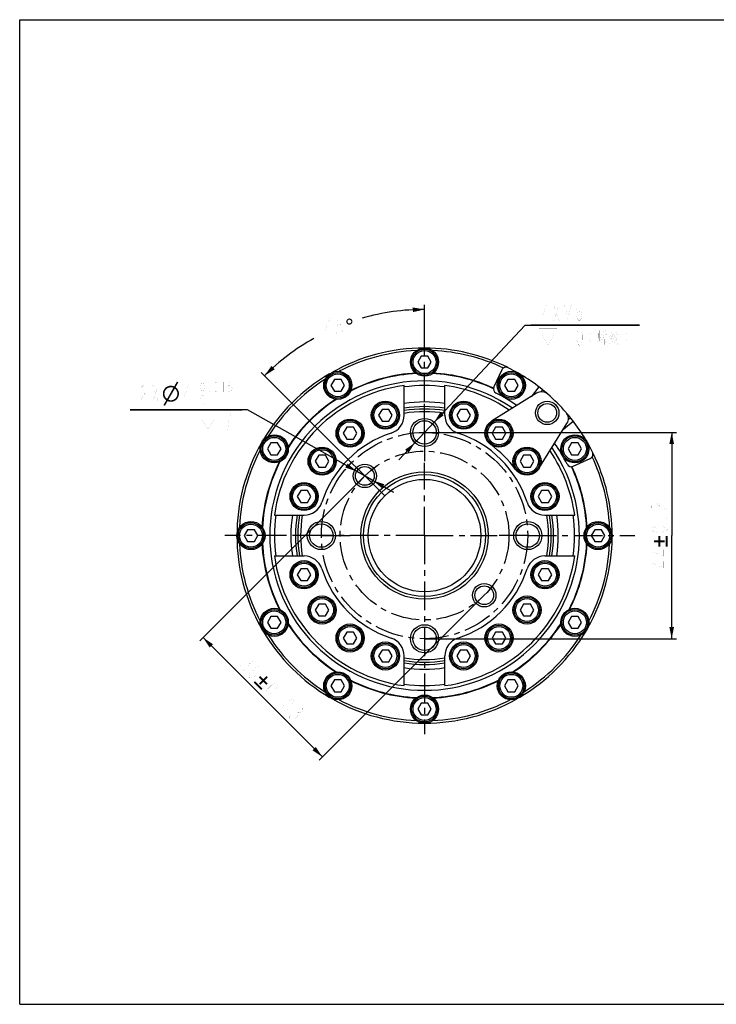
# Model space of a CAD drawing. Header units: millimetres. Extents: x 0 to 8480361154, y -14382841229 to 497.
# Tile 2 of 24: x 0 to 148, y 0 to 210. Entities that reach past the tile are written whole.
import ezdxf

# ---------------------------------------------------------------- set-up
doc = ezdxf.new("R2010")
doc.units = ezdxf.units.MM
doc.header["$LTSCALE"] = 16.335
doc.linetypes.add('CENTER', pattern=[0.6, 0.375, -0.075, 0.075, -0.075])
doc.layers.get('0').update_dxf_attribs({"linetype": 'CONTINUOUS'})
for name, color, linetype in [('040008810005_DXF_DIMENSION', 7, 'CONTINUOUS'), ('040008810005_DXF_FORMAT', 7, 'CONTINUOUS'), ('040488810000_DXF_AXIS', 7, 'CONTINUOUS'), ('040488810000DXF_CONTINUOUS_LINE', 7, 'CONTINUOUS'), ('040538810000DXF_CONTINUOUS_LINE', 7, 'CONTINUOUS'), ('040548810000DXF_CONTINUOUS_LINE', 7, 'CONTINUOUS'), ('14ALL_DIM', 7, 'CONTINUOUS'), ('210128810000DXF_CONTINUOUS_LINE', 7, 'CONTINUOUS'), ('610048990002DXF_CONTINUOUS_LINE', 7, 'CONTINUOUS'), ('B02050301696DXF_CONTINUOUS_LINE', 7, 'CONTINUOUS'), ('B02050302096DXF_CONTINUOUS_LINE', 7, 'CONTINUOUS'), ('B02050303096DXF_CONTINUOUS_LINE', 7, 'CONTINUOUS'), ('B02050303296DXF_CONTINUOUS_LINE', 7, 'CONTINUOUS'), ('B02050303596DXF_CONTINUOUS_LINE', 7, 'CONTINUOUS')]:
    doc.layers.add(name, color=color, linetype=linetype)
doc.styles.get("Standard").update_dxf_attribs({"font": 'txt', "width": 0.7})
doc.dimstyles.new('DIMSTYLE_1', dxfattribs={"dimtxt": 3.5, "dimasz": 2.5, "dimexe": 1, "dimexo": 0, "dimtad": 1, "dimdec": 3, "dimdsep": 46, "dimtxsty": 'Standard', "dimblk": '_FILLED', "dimblk1": '_FILLED', "dimblk2": '_FILLED', "dimcen": 0.09, "dimclrt": 5, "dimazin": 2, "dimtol": 1, "dimtp": 0.015, "dimtfac": 0.6, "dimtdec": 3, "dimtmove": 0, "dimatfit": 2, "dimldrblk": '_FILLED', "dimfxl": 0, "dimtolj": 1, "dimarcsym": 0})
doc.dimstyles.new('DIMSTYLE_2', dxfattribs={"dimtxt": 3.5, "dimasz": 2.5, "dimexe": 1, "dimexo": 0, "dimgap": 1.75, "dimtad": 0, "dimtih": 1, "dimtoh": 1, "dimdec": 1, "dimdsep": 46, "dimtxsty": 'Standard', "dimblk": '_FILLED', "dimblk1": '_FILLED', "dimblk2": '_FILLED', "dimcen": 0.09, "dimclrt": 5, "dimazin": 2, "dimtp": 0.5, "dimtm": 0.5, "dimtfac": 1, "dimtdec": 65535, "dimtofl": 0, "dimtmove": 0, "dimatfit": 3, "dimldrblk": '_FILLED', "dimfxl": 0, "dimtolj": 1, "dimarcsym": 0})
doc.dimstyles.new('DIMSTYLE_3', dxfattribs={"dimtxt": 3.5, "dimasz": 2.5, "dimexe": 1, "dimexo": 0, "dimgap": 0.875, "dimtad": 1, "dimdsep": 46, "dimtxsty": 'Standard', "dimblk": '_FILLED', "dimblk1": '_FILLED', "dimblk2": '_FILLED', "dimcen": 0.09, "dimclrt": 5, "dimazin": 2, "dimtol": 1, "dimtp": 0.03, "dimtm": 0.03, "dimtfac": 1, "dimtofl": 0, "dimtmove": 0, "dimatfit": 3, "dimldrblk": '_FILLED', "dimfxl": 0, "dimtolj": 1, "dimarcsym": 0})
doc.dimstyles.new('DIMSTYLE_4', dxfattribs={"dimtxt": 3.5, "dimasz": 2.5, "dimexe": 1, "dimexo": 0, "dimgap": 0.875, "dimtad": 1, "dimdsep": 46, "dimtxsty": 'Standard', "dimblk": '_FILLED', "dimblk1": '_FILLED', "dimblk2": '_FILLED', "dimcen": 0.09, "dimclrt": 5, "dimazin": 2, "dimtol": 1, "dimtp": 0.2, "dimtm": 0.2, "dimtfac": 1, "dimtofl": 0, "dimtmove": 0, "dimatfit": 3, "dimldrblk": '_FILLED', "dimfxl": 0, "dimtolj": 1, "dimarcsym": 0})
doc.dimstyles.new('DIMSTYLE_5', dxfattribs={"dimtxt": 3.5, "dimasz": 2.5, "dimexe": 1, "dimexo": 0, "dimtad": 1, "dimdsep": 46, "dimtxsty": 'Standard', "dimblk": '_FILLED', "dimblk1": '_FILLED', "dimblk2": '_FILLED', "dimcen": 0.09, "dimclrt": 5, "dimazin": 2, "dimtp": 0.1, "dimtm": 0.1, "dimtfac": 1, "dimtmove": 0, "dimatfit": 2, "dimldrblk": '_FILLED', "dimfxl": 0, "dimtolj": 1, "dimarcsym": 0})

# ---------------------------------------------------------------- blocks, each defined once
blk = doc.blocks.new('_FILLED')
at = {"color": 0, "linetype": 'ByBlock'}
blk.add_solid([(0, 0), (-1, 0.2), (-1, -0.2)], dxfattribs=at)
blk = doc.blocks.new('*D1')
at = {"layer": '040008810005_DXF_DIMENSION', "color": 2, "linetype": 'Continuous'}
for p, q in [((48.58, 126.76), (23.53, 126.76)), ((23.53, 126.76), (47.33, 126.76)), ((73.58, 112.69), (48.58, 126.76)), ((71.83, 113.68), (73.58, 112.69)), ((75.32, 111.71), (73.58, 112.69)), ((73.58, 112.69), (79.68, 109.26))]:
    blk.add_line(p, q, dxfattribs=at)
at = {"layer": '040008810005_DXF_DIMENSION', "color": 2, "linetype": 'Continuous', "xscale": 2.5, "yscale": 2.5, "zscale": 2.5}
for p, rotation in [((71.83, 113.68), 330.6329126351), ((75.32, 111.71), 150.6329126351)]:
    blk.add_blockref('_FILLED', p, dxfattribs=dict(at, rotation=rotation))
blk = doc.blocks.new('*D2')
at = {"layer": '040008810005_DXF_DIMENSION', "color": 2, "linetype": 'Continuous'}
for p, q in [((86.3, 142.72), (86.3, 149.2)), ((69.33, 116.94), (51.49, 134.78))]:
    blk.add_line(p, q, dxfattribs=at)
for start, end in [(90, 106.0017), (119.3209, 135)]:
    blk.add_arc((86.3, 99.97), 48.23, start, end, dxfattribs=at)
for points in [[(83.82, 147.63), (86.3, 148.2), (83.79, 148.63)], [(53.67, 136.16), (52.2, 134.07), (54.36, 135.43)]]:
    blk.add_solid(points, dxfattribs=at)
blk = doc.blocks.new('*D3')
at = {"layer": '040008810005_DXF_DIMENSION', "color": 2, "linetype": 'Continuous'}
for p, q in [((73.58, 112.69), (38.38, 77.5)), ((99.03, 87.24), (63.84, 52.05)), ((39.09, 78.21), (51.82, 65.48)), ((64.54, 52.75), (51.82, 65.48))]:
    blk.add_line(p, q, dxfattribs=at)
at = {"layer": '040008810005_DXF_DIMENSION', "color": 2, "linetype": 'Continuous', "xscale": 2.5, "yscale": 2.5, "zscale": 2.5}
for p, rotation in [((39.09, 78.21), 135), ((64.54, 52.75), 315)]:
    blk.add_blockref('_FILLED', p, dxfattribs=dict(at, rotation=rotation))
blk = doc.blocks.new('*D4')
at = {"layer": '040008810005_DXF_DIMENSION', "color": 2, "linetype": 'Continuous'}
for p, q in [((86.3, 121.97), (139.99, 121.97)), ((138.99, 121.97), (138.99, 99.97)), ((138.99, 77.97), (138.99, 99.97)), ((86.3, 77.97), (139.99, 77.97))]:
    blk.add_line(p, q, dxfattribs=at)
at = {"layer": '040008810005_DXF_DIMENSION', "color": 2, "linetype": 'Continuous', "xscale": 2.5, "yscale": 2.5, "zscale": 2.5}
for p, rotation in [((138.99, 121.97), 90), ((138.99, 77.97), 270)]:
    blk.add_blockref('_FILLED', p, dxfattribs=dict(at, rotation=rotation))
blk = doc.blocks.new('*D5')
at = {"layer": '040008810005_DXF_DIMENSION', "color": 2, "linetype": 'Continuous'}
for p, q in [((86.3, 121.97), (107.73, 144.87)), ((107.73, 144.87), (132.13, 144.87)), ((132.13, 144.87), (108.98, 144.87)), ((88.35, 124.16), (86.3, 121.97)), ((86.3, 121.97), (80.84, 116.12)), ((84.25, 119.78), (86.3, 121.97))]:
    blk.add_line(p, q, dxfattribs=at)
at = {"layer": '040008810005_DXF_DIMENSION', "color": 2, "linetype": 'Continuous', "xscale": 2.5, "yscale": 2.5, "zscale": 2.5}
for p, rotation in [((88.35, 124.16), 226.9107346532), ((84.25, 119.78), 46.9107346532)]:
    blk.add_blockref('_FILLED', p, dxfattribs=dict(at, rotation=rotation))

msp = doc.modelspace()

# ---------------------------------------------------------------- linework, layer by layer
at = {"layer": '040008810005_DXF_DIMENSION', "color": 5, "linetype": 'Continuous', "const_width": 0.01}
for points in [[(112.411, 145.7437), (112.411, 149.2437), (111.3391, 146.6187), (112.7172, 146.6187)], [(113.7891, 145.7437), (115.0141, 149.2437)], [(113.7891, 149.2437), (115.0141, 145.7437)], [(116.086, 145.7437), (116.086, 149.2437), (116.8516, 146.327), (117.6172, 149.2437), (117.6172, 145.7437)], [(118.6891, 146.9104), (118.8422, 147.4937), (119.3016, 147.7853), (119.761, 147.4937), (119.9141, 146.9104), (119.761, 146.327), (119.6079, 146.0353), (119.3016, 145.7437), (118.9954, 146.0353), (118.8422, 146.327), (118.6891, 146.9104), (118.6891, 148.077), (118.8422, 148.6604), (118.9954, 148.952), (119.3016, 149.2437), (119.6079, 148.952), (119.761, 148.6604)], [(66.119, 142.7764), (66.119, 146.2765), (65.0471, 143.6515), (66.4252, 143.6515)], [(68.7221, 146.2765), (67.8034, 146.2765), (67.6502, 144.8181), (67.9565, 145.1098), (68.2627, 145.1098), (68.569, 144.8181), (68.7221, 144.5265), (68.8752, 143.9431), (68.7221, 143.3598), (68.569, 143.0681), (68.2627, 142.7764), (67.9565, 142.7764), (67.6502, 143.0681), (67.4971, 143.3598)], [(110.7266, 144.1395), (114.5183, 144.1395)], [(112.6225, 144.1395), (112.6225, 140.4937)], [(116.91, 143.9937), (116.91, 140.4937)], [(119.36, 140.4937), (119.0537, 140.7853), (118.9006, 141.077), (118.7475, 141.6604), (118.7475, 142.827), (118.9006, 143.4103), (119.0537, 143.702), (119.36, 143.9937), (119.6662, 143.702), (119.8193, 143.4103), (119.9725, 142.827), (119.9725, 141.6604), (119.8193, 141.077), (119.6662, 140.7853), (119.36, 140.4937)], [(121.9631, 143.9937), (121.6568, 143.4103), (121.5037, 142.5354), (121.5037, 141.952), (121.6568, 141.077), (121.9631, 140.4937)], [(123.385, 143.1469), (123.385, 142.0179)], [(123.385, 142.9211), (123.9683, 142.9776)], [(123.6766, 143.7679), (123.6766, 141.4534)], [(123.9683, 143.0904), (123.91, 142.3001)], [(124.2016, 143.7679), (124.2016, 142.4695)], [(124.2016, 143.5421), (125.0183, 143.655)], [(125.0766, 142.8082), (124.2016, 142.6953)], [(124.26, 143.1469), (124.9016, 143.2034)], [(124.61, 143.5985), (124.61, 142.7518)], [(125.0766, 143.7679), (125.0183, 142.8082)], [(126.2433, 143.7114), (125.835, 142.5824)], [(126.535, 142.9776), (125.9516, 141.7921)], [(126.6516, 142.6953), (127.76, 142.8647)], [(127.1183, 143.7114), (127.235, 143.1469)], [(129.0068, 143.9937), (129.3131, 143.4103), (129.4662, 142.5354), (129.4662, 141.952), (129.3131, 141.077), (129.0068, 140.4937)], [(111.31, 142.6812), (112.6225, 140.4937), (113.935, 142.6812)], [(123.2683, 141.2275), (123.9683, 141.6227)], [(123.9683, 142.3001), (123.385, 142.2437)], [(124.435, 141.5098), (123.8516, 140.7759)], [(123.91, 141.905), (124.0266, 141.3969)], [(124.1433, 141.7356), (125.0183, 141.7921)], [(124.2016, 142.1872), (124.785, 142.2437)], [(125.0183, 142.4695), (124.26, 141.7356)], [(124.6683, 142.6953), (124.3183, 142.1872)], [(124.6683, 141.7921), (124.6683, 140.663), (124.3766, 141.0018)], [(124.9016, 142.0743), (125.135, 141.6227)], [(124.9016, 141.5098), (125.2516, 140.9453)], [(125.7183, 142.4695), (126.36, 142.7518)], [(125.7183, 141.0018), (126.535, 141.4534)], [(125.835, 141.7356), (126.535, 142.0179)], [(127.4683, 142.6953), (127.1183, 141.6792), (126.7683, 141.1146), (126.2433, 140.663)], [(126.8266, 142.4695), (127.4683, 140.7195), (127.76, 140.7195)], [(37.4972, 132.3591), (37.4972, 130.9591)], [(38.9672, 130.6091), (38.7835, 130.7841), (38.6916, 130.9591), (38.5997, 131.3091), (38.5997, 132.0091), (38.6916, 132.3591), (38.7835, 132.5341), (38.9672, 132.7091), (39.151, 132.5341), (39.2428, 132.3591), (39.3347, 132.0091), (39.3347, 131.3091), (39.2428, 130.9591), (39.151, 130.7841), (38.9672, 130.6091)], [(41.9072, 130.6091), (41.7235, 130.7841), (41.6316, 130.9591), (41.5397, 131.3091), (41.5397, 132.0091), (41.6316, 132.3591), (41.7235, 132.5341), (41.9072, 132.7091), (42.091, 132.5341), (42.1828, 132.3591), (42.2747, 132.0091), (42.2747, 131.3091), (42.1828, 130.9591), (42.091, 130.7841), (41.9072, 130.6091)], [(43.3772, 132.7091), (43.3772, 130.6091)], [(45.2147, 132.7091), (44.6635, 132.7091), (44.5716, 131.8341), (44.7553, 132.0091), (44.9391, 132.0091), (45.1228, 131.8341), (45.2147, 131.6591), (45.3066, 131.3091), (45.2147, 130.9591), (45.1228, 130.7841), (44.9391, 130.6091), (44.7553, 130.6091), (44.5716, 130.7841), (44.4797, 130.9591)], [(25.8965, 131.4258), (26.0496, 131.7174), (26.3559, 132.0091), (26.6621, 132.0091), (26.9684, 131.7174), (27.1215, 131.4258), (27.1215, 130.8424), (26.9684, 130.5508), (26.3559, 129.9674)], [(28.3465, 128.5091), (29.5715, 132.0091)], [(28.3465, 132.0091), (29.5715, 128.5091)], [(35.9966, 128.5091), (35.9966, 132.0091), (34.9247, 129.3841), (36.3028, 129.3841)], [(37.1297, 131.6591), (37.8647, 131.6591)], [(40.4372, 130.6091), (40.3453, 130.6091), (40.3453, 130.7841), (40.4372, 130.6091)], [(26.3559, 129.9674), (26.0496, 129.3841), (25.8965, 128.5091), (27.1215, 128.5091)], [(38.9672, 127.8091), (38.7835, 127.9841), (38.6916, 128.1591), (38.5997, 128.5091), (38.5997, 129.2091), (38.6916, 129.5591), (38.7835, 129.7341), (38.9672, 129.9091), (39.151, 129.7341), (39.2428, 129.5591), (39.3347, 129.2091), (39.3347, 128.5091), (39.2428, 128.1591), (39.151, 127.9841), (38.9672, 127.8091)], [(38.1739, 126.2049), (41.9655, 126.2049)], [(40.0697, 126.2049), (40.0697, 122.5591)], [(44.6635, 124.8924), (44.9697, 126.0591), (43.7447, 126.0591)], [(38.7572, 124.7466), (40.0697, 122.5591), (41.3822, 124.7466)], [(44.3572, 122.5591), (44.5103, 124.0174), (44.6635, 124.8924)], [(135.198, 105.5748), (134.9063, 105.7279), (134.6147, 106.0342), (134.6147, 106.3404), (134.9063, 106.6467), (135.198, 106.7998), (135.7813, 106.7998), (136.073, 106.6467), (136.3647, 106.3404), (136.6563, 106.0342), (137.2397, 105.7279), (138.1147, 105.5748), (138.1147, 106.7998)], [(138.1147, 103.7373), (138.1147, 103.5842), (137.823, 103.5842), (138.1147, 103.7373)], [(138.1147, 101.2873), (137.823, 100.9811), (137.5313, 100.8279), (136.948, 100.6748), (135.7813, 100.6748), (135.198, 100.8279), (134.9063, 100.9811), (134.6147, 101.2873), (134.9063, 101.5936), (135.198, 101.7467), (135.7813, 101.8998), (136.948, 101.8998), (137.5313, 101.7467), (137.823, 101.5936), (138.1147, 101.2873)], [(138.1147, 96.6557), (134.6147, 96.6557), (137.2397, 95.5838), (137.2397, 96.9619)], [(138.1147, 94.2057), (134.6147, 94.2057), (137.2397, 93.1338), (137.2397, 94.5119)], [(49.1145, 73.9571), (49.5373, 73.9468), (49.7538, 73.7303), (49.7641, 73.3075), (49.6662, 72.9929), (49.4599, 72.7867), (49.1454, 72.6887), (48.7226, 72.6991), (48.7329, 72.2763), (48.537, 71.6472)], [(48.537, 71.6472), (48.3308, 71.441), (48.0163, 71.343), (47.7017, 71.2451), (47.279, 71.2554), (47.0624, 71.4719), (47.0521, 71.8947), (47.1501, 72.2092)], [(48.5061, 72.9156), (48.7226, 72.6991)], [(49.2949, 70.8893), (49.8157, 71.1935), (50.3468, 71.0749), (50.4654, 70.5438), (50.1612, 70.0231), (49.6404, 69.7189), (49.3259, 69.6209), (48.9031, 69.6312), (48.8928, 70.054), (48.9907, 70.3685), (49.2949, 70.8893), (50.1199, 71.7143), (50.6407, 72.0185), (50.9552, 72.1164), (51.378, 72.1061), (51.3883, 71.6833), (51.2903, 71.3688)], [(52.503, 66.0313), (52.4927, 66.4541), (52.5906, 66.7686), (52.8948, 67.2894), (53.7198, 68.1144), (54.2406, 68.4186), (54.5551, 68.5165), (54.9779, 68.5062), (54.9882, 68.0834), (54.8902, 67.7689), (54.586, 67.2482), (53.7611, 66.4232), (53.2403, 66.119), (52.9258, 66.021), (52.503, 66.0313)], [(54.2354, 64.2989), (54.1271, 64.4072), (54.3334, 64.6134), (54.2354, 64.2989)], [(55.9678, 62.5665), (55.9575, 62.9893), (56.0555, 63.3038), (56.3597, 63.8246), (57.1846, 64.6495), (57.7054, 64.9537), (58.0199, 65.0517), (58.4427, 65.0414), (58.453, 64.6186), (58.355, 64.3041), (58.0508, 63.7833), (57.2259, 62.9584), (56.7051, 62.6542), (56.3906, 62.5562), (55.9678, 62.5665)], [(59.644, 63.4276), (60.0668, 63.4173), (60.2834, 63.2007), (60.2937, 62.7779), (60.1957, 62.4634), (59.9895, 62.2572), (59.675, 62.1592), (59.2522, 62.1695), (59.2625, 61.7467), (59.1645, 61.4322), (59.0666, 61.1177), (58.8603, 60.9114), (58.2313, 60.7155)], [(58.2313, 60.7155), (57.8085, 60.7258), (57.5919, 60.9424), (57.5816, 61.3652), (57.6796, 61.6797)], [(59.0356, 62.3861), (59.2522, 62.1695)]]:
    msp.add_lwpolyline(points, dxfattribs=at)
at = {"layer": '040008810005_DXF_DIMENSION', "color": 5, "linetype": 'Continuous'}
for points in [[(69.8967, 145.7144), (69.6156, 145.6122), (69.6412, 145.7911)], [(69.6156, 145.6122), (69.8967, 145.7144), (69.8711, 145.6122)], [(69.8711, 145.6122), (69.6412, 145.4334), (69.6156, 145.6122)], [(70.0755, 145.9443), (69.9989, 145.8932), (69.6412, 145.7911)], [(70.0755, 145.9443), (69.6412, 145.7911), (69.7178, 145.9443)], [(69.9989, 145.8932), (69.9222, 145.8166), (69.6412, 145.7911)], [(69.6412, 145.7911), (69.9222, 145.8166), (69.8967, 145.7144)], [(69.8711, 145.6122), (69.8967, 145.51), (69.6412, 145.4334)], [(69.6412, 145.4334), (69.8967, 145.51), (69.9222, 145.4078)], [(69.9222, 145.4078), (69.7178, 145.2801), (69.6412, 145.4334)], [(70.2799, 146.021), (69.7178, 145.9443), (69.82, 146.0721)], [(70.2799, 146.021), (70.1777, 145.9954), (69.7178, 145.9443)], [(69.7178, 145.9443), (70.1777, 145.9954), (70.0755, 145.9443)], [(69.9222, 145.4078), (69.9989, 145.3312), (69.7178, 145.2801)], [(69.7178, 145.2801), (69.9989, 145.3312), (70.0755, 145.2801)], [(70.0755, 145.2801), (69.82, 145.1524), (69.7178, 145.2801)], [(70.612, 146.1743), (69.82, 146.0721), (69.9478, 146.1743)], [(69.82, 146.0721), (70.612, 146.1743), (70.7397, 146.0721)], [(69.82, 146.0721), (70.7397, 146.0721), (70.2799, 146.021)], [(70.0755, 145.2801), (70.1777, 145.229), (69.82, 145.1524)], [(69.82, 145.1524), (70.3821, 145.229), (70.8419, 145.2801)], [(69.82, 145.1524), (70.8419, 145.2801), (70.7397, 145.1524)], [(70.2799, 145.229), (70.3821, 145.229), (69.82, 145.1524)], [(70.1777, 145.229), (70.2799, 145.229), (69.82, 145.1524)], [(70.7397, 145.1524), (69.9478, 145.0502), (69.82, 145.1524)], [(70.4332, 146.2509), (69.9478, 146.1743), (70.101, 146.2509)], [(69.9478, 146.1743), (70.4332, 146.2509), (70.612, 146.1743)], [(69.9478, 145.0502), (70.7397, 145.1524), (70.5864, 145.0502)], [(70.5864, 145.0502), (70.101, 144.9735), (69.9478, 145.0502)], [(70.101, 146.2509), (70.2799, 146.2765), (70.4332, 146.2509)], [(70.2799, 144.9735), (70.101, 144.9735), (70.5864, 145.0502)], [(70.3821, 145.9954), (70.2799, 146.021), (70.7397, 146.0721)], [(70.2799, 144.9735), (70.5864, 145.0502), (70.4332, 144.9735)], [(70.4587, 145.9443), (70.3821, 145.9954), (70.7397, 146.0721)], [(70.8419, 145.2801), (70.3821, 145.229), (70.4587, 145.2801)], [(70.4587, 145.9443), (70.7397, 146.0721), (70.8419, 145.9443)], [(70.8419, 145.9443), (70.5609, 145.8932), (70.4587, 145.9443)], [(70.4587, 145.2801), (70.5609, 145.3312), (70.893, 145.4334)], [(70.4587, 145.2801), (70.893, 145.4334), (70.8419, 145.2801)], [(70.612, 145.8166), (70.5609, 145.8932), (70.8419, 145.9443)], [(70.5609, 145.3312), (70.612, 145.4078), (70.893, 145.4334)], [(70.612, 145.8166), (70.8419, 145.9443), (70.893, 145.7911)], [(70.893, 145.7911), (70.6631, 145.7144), (70.612, 145.8166)], [(70.893, 145.4334), (70.612, 145.4078), (70.6631, 145.51)], [(70.6631, 145.6122), (70.6631, 145.7144), (70.893, 145.7911)], [(70.6631, 145.6122), (70.893, 145.7911), (70.9186, 145.6122)], [(70.9186, 145.6122), (70.6631, 145.51), (70.6631, 145.6122)], [(70.6631, 145.51), (70.9186, 145.6122), (70.893, 145.4334)], [(33.8117, 132.6478), (32.9431, 131.8047), (33.5307, 132.8266)], [(32.9431, 131.8047), (33.8117, 132.6478), (33.2242, 131.6259)], [(30.8993, 130.5785), (30.5161, 130.4507), (30.5672, 130.6806)], [(30.5161, 130.4507), (30.8993, 130.5785), (30.8738, 130.3996)], [(30.8738, 130.3996), (30.5161, 130.2208), (30.5161, 130.4507)], [(30.5161, 130.2208), (30.8738, 130.3996), (30.8482, 130.2208)], [(30.8482, 130.2208), (30.8738, 130.0675), (30.5161, 130.0164)], [(30.8482, 130.2208), (30.5161, 130.0164), (30.5161, 130.2208)], [(30.9504, 130.7573), (30.5672, 130.6806), (30.6439, 130.885)], [(30.5672, 130.6806), (30.9504, 130.7573), (30.8993, 130.5785)], [(31.1548, 131.0639), (30.6439, 130.885), (30.7461, 131.0894)], [(31.1548, 131.0639), (31.0526, 130.9106), (30.6439, 130.885)], [(30.6439, 130.885), (31.0526, 130.9106), (30.9504, 130.7573)], [(31.257, 131.1916), (30.7461, 131.0894), (30.8738, 131.2682)], [(30.7461, 131.0894), (31.257, 131.1916), (31.1548, 131.0639)], [(31.538, 131.4215), (30.8738, 131.2682), (31.0271, 131.4471)], [(31.538, 131.4215), (31.3847, 131.3193), (30.8738, 131.2682)], [(30.8738, 131.2682), (31.3847, 131.3193), (31.257, 131.1916)], [(32.049, 131.6003), (31.8701, 131.5493), (31.0271, 131.4471)], [(32.049, 131.6003), (31.0271, 131.4471), (31.1804, 131.6003)], [(31.8701, 131.5493), (31.7169, 131.4982), (31.0271, 131.4471)], [(31.0271, 131.4471), (31.7169, 131.4982), (31.538, 131.4215)], [(33.2242, 131.6259), (31.1804, 131.6003), (31.3592, 131.7025)], [(32.049, 131.6003), (31.1804, 131.6003), (33.2242, 131.6259)], [(32.9431, 131.8047), (31.3592, 131.7025), (31.5636, 131.8047)], [(33.2242, 131.6259), (31.3592, 131.7025), (32.9431, 131.8047)], [(33.0709, 131.3193), (31.4103, 129.1222), (32.7643, 131.4982)], [(31.4103, 129.1222), (33.0709, 131.3193), (31.6913, 128.9434)], [(32.7643, 131.8558), (31.5636, 131.8047), (31.7935, 131.8814)], [(31.5636, 131.8047), (32.7643, 131.8558), (32.9431, 131.8047)], [(32.4066, 131.9325), (32.5855, 131.9069), (31.7935, 131.8814)], [(32.4066, 131.9325), (31.7935, 131.8814), (31.9979, 131.9325)], [(31.7935, 131.8814), (32.5855, 131.9069), (32.7643, 131.8558)], [(31.9979, 131.9325), (32.2278, 131.958), (32.4066, 131.9325)], [(32.2278, 131.6003), (32.049, 131.6003), (33.2242, 131.6259)], [(32.3811, 131.6003), (32.2278, 131.6003), (33.2242, 131.6259)], [(32.5088, 131.5748), (32.3811, 131.6003), (33.2242, 131.6259)], [(32.6366, 131.5493), (32.5088, 131.5748), (33.2242, 131.6259)], [(32.7643, 131.4982), (32.6366, 131.5493), (33.2242, 131.6259)], [(32.7643, 131.4982), (33.2242, 131.6259), (33.403, 131.4982)], [(32.7643, 131.4982), (33.403, 131.4982), (33.0709, 131.3193)], [(33.403, 131.4982), (33.5307, 131.3449), (33.0709, 131.3193)], [(33.1731, 131.2171), (33.0709, 131.3193), (33.5307, 131.3449)], [(33.1731, 131.2171), (33.5307, 131.3449), (33.6585, 131.1916)], [(33.6585, 131.1916), (33.3008, 131.1149), (33.1731, 131.2171)], [(33.3008, 131.1149), (33.6585, 131.1916), (33.7607, 131.0128)], [(33.7607, 131.0128), (33.3774, 130.9872), (33.3008, 131.1149)], [(33.4541, 130.8339), (33.3774, 130.9872), (33.7607, 131.0128)], [(33.4541, 130.8339), (33.7607, 131.0128), (33.8373, 130.8339)], [(33.8373, 130.8339), (33.5307, 130.7062), (33.4541, 130.8339)], [(33.5307, 130.7062), (33.8373, 130.8339), (33.9139, 130.6295)], [(33.9139, 130.6295), (33.5818, 130.5529), (33.5307, 130.7062)], [(33.5818, 130.5529), (33.9139, 130.6295), (33.9395, 130.4252)], [(33.9395, 130.4252), (33.6074, 130.3741), (33.5818, 130.5529)], [(33.6074, 130.2208), (33.6074, 130.3741), (33.9395, 130.4252)], [(33.6074, 130.2208), (33.9395, 130.4252), (33.9395, 130.2208)], [(33.9395, 130.2208), (33.6074, 130.042), (33.6074, 130.2208)], [(33.6074, 130.042), (33.9395, 130.2208), (33.9395, 129.9909)], [(30.5161, 130.0164), (30.8738, 130.0675), (30.8993, 129.8887)], [(30.8993, 129.8887), (30.5672, 129.812), (30.5161, 130.0164)], [(30.5672, 129.812), (30.8993, 129.8887), (30.9504, 129.7354)], [(30.9504, 129.7354), (30.6183, 129.6076), (30.5672, 129.812)], [(30.6183, 129.6076), (30.9504, 129.7354), (31.0015, 129.6076)], [(31.0015, 129.6076), (30.695, 129.4288), (30.6183, 129.6076)], [(31.5125, 128.6368), (30.6439, 127.8193), (31.2315, 128.8157)], [(30.6439, 127.8193), (31.5125, 128.6368), (30.9504, 127.6405)], [(31.0015, 129.6076), (31.0782, 129.4544), (30.695, 129.4288)], [(30.695, 129.4288), (31.0782, 129.4544), (31.1804, 129.3266)], [(31.1804, 129.3266), (30.8227, 129.25), (30.695, 129.4288)], [(30.8227, 129.25), (31.1804, 129.3266), (31.2826, 129.2244)], [(31.2826, 129.2244), (30.9249, 129.0967), (30.8227, 129.25)], [(31.2826, 129.2244), (31.4103, 129.1222), (30.9249, 129.0967)], [(31.0782, 128.9434), (30.9249, 129.0967), (31.4103, 129.1222)], [(31.6913, 128.9434), (31.0782, 128.9434), (31.4103, 129.1222)], [(31.6913, 128.9434), (31.2315, 128.8157), (31.0782, 128.9434)], [(31.6913, 128.9434), (31.819, 128.8923), (31.2315, 128.8157)], [(31.819, 128.8923), (31.9468, 128.8668), (31.2315, 128.8157)], [(31.9468, 128.8668), (32.1001, 128.8412), (31.2315, 128.8157)], [(32.2278, 128.8412), (32.4066, 128.8412), (31.2315, 128.8157)], [(32.1001, 128.8412), (32.2278, 128.8412), (31.2315, 128.8157)], [(33.0964, 128.739), (31.2315, 128.8157), (32.4066, 128.8412)], [(31.2315, 128.8157), (33.0964, 128.739), (31.5125, 128.6368)], [(31.5125, 128.6368), (33.0964, 128.739), (32.892, 128.6368)], [(32.892, 128.6368), (31.6913, 128.5858), (31.5125, 128.6368)], [(31.6913, 128.5858), (32.892, 128.6368), (32.6877, 128.5602)], [(32.6877, 128.5602), (31.8701, 128.5347), (31.6913, 128.5858)], [(32.049, 128.5091), (31.8701, 128.5347), (32.6877, 128.5602)], [(32.2278, 128.5091), (32.049, 128.5091), (32.6877, 128.5602)], [(32.2278, 128.5091), (32.6877, 128.5602), (32.4577, 128.5091)], [(33.2753, 128.8668), (32.4066, 128.8412), (32.5855, 128.8923)], [(32.4066, 128.8412), (33.2753, 128.8668), (33.0964, 128.739)], [(32.5855, 128.8923), (32.7643, 128.9434), (33.4541, 128.9945)], [(32.5855, 128.8923), (33.4541, 128.9945), (33.2753, 128.8668)], [(33.4541, 128.9945), (32.7643, 128.9434), (32.9176, 129.0201)], [(32.9176, 129.0201), (33.0709, 129.1222), (33.5818, 129.1733)], [(32.9176, 129.0201), (33.5818, 129.1733), (33.4541, 128.9945)], [(33.5818, 129.1733), (33.0709, 129.1222), (33.1986, 129.25)], [(33.7096, 129.3522), (33.1986, 129.25), (33.3263, 129.3777)], [(33.1986, 129.25), (33.7096, 129.3522), (33.5818, 129.1733)], [(33.3263, 129.3777), (33.4285, 129.531), (33.8117, 129.5566)], [(33.3263, 129.3777), (33.8117, 129.5566), (33.7096, 129.3522)], [(33.8117, 129.5566), (33.4285, 129.531), (33.5052, 129.6843)], [(33.8884, 129.7609), (33.5052, 129.6843), (33.5563, 129.8631)], [(33.5052, 129.6843), (33.8884, 129.7609), (33.8117, 129.5566)], [(33.9395, 129.9909), (33.5563, 129.8631), (33.6074, 130.042)], [(33.5563, 129.8631), (33.9395, 129.9909), (33.8884, 129.7609)], [(135.2278, 98.9286), (136.1731, 98.5198), (135.2278, 98.5198)], [(136.1731, 98.5198), (135.2278, 98.9286), (136.1731, 98.9286)], [(136.1731, 98.9286), (136.1731, 99.8738), (136.5818, 97.6001)], [(136.5818, 98.5198), (136.5818, 97.6001), (136.1731, 99.8738)], [(136.5818, 98.9286), (136.5818, 98.5198), (136.1731, 99.8738)], [(136.5818, 98.9286), (136.1731, 99.8738), (136.5818, 99.8738)], [(136.1731, 98.5198), (136.1731, 98.9286), (136.5818, 97.6001)], [(136.5818, 98.9286), (137.5015, 98.5198), (136.5818, 98.5198)], [(137.5015, 98.5198), (136.5818, 98.9286), (137.5015, 98.9286)], [(137.7315, 99.8738), (138.1147, 97.6001), (137.7315, 97.6001)], [(138.1147, 97.6001), (137.7315, 99.8738), (138.1147, 99.8738)], [(136.1731, 98.5198), (136.5818, 97.6001), (136.1731, 97.6001)], [(51.919, 69.3612), (50.9796, 69.7225), (51.2687, 70.0115)], [(52.208, 69.0721), (52.8764, 68.4037), (50.9796, 69.7225)], [(51.919, 69.3612), (52.208, 69.0721), (50.9796, 69.7225)], [(51.63, 69.0721), (50.9796, 69.7225), (52.8764, 68.4037)], [(52.8764, 69.7405), (51.919, 69.3612), (52.5874, 70.0296)], [(51.919, 69.3612), (52.8764, 69.7405), (52.208, 69.0721)], [(51.7745, 67.3018), (49.8957, 68.6386), (50.1667, 68.9096)], [(49.8957, 68.6386), (51.7745, 67.3018), (51.5035, 67.0308)], [(51.919, 68.7831), (50.9796, 68.4218), (51.63, 69.0721)], [(50.9796, 68.4218), (51.919, 68.7831), (51.2687, 68.1328)], [(51.919, 68.7831), (51.63, 69.0721), (52.8764, 68.4037)], [(51.919, 68.7831), (52.8764, 68.4037), (52.5874, 68.1147)]]:
    msp.add_solid(points, dxfattribs=at)
at = {"layer": '040008810005_DXF_FORMAT', "color": 7, "linetype": 'Continuous'}
for p, q in [((0, 0), (0, 210)), ((0, 210), (297, 210)), ((0, 0), (297, 0))]:
    msp.add_line(p, q, dxfattribs=at)
at = {"layer": '040488810000_DXF_AXIS', "color": 7, "linetype": 'CENTER'}
for p, q in [((86.3034, 128.4668), (86.3034, 142.722)), ((86.3034, 121.9668), (86.3034, 128.4668)), ((86.3034, 121.9668), (86.3034, 115.4668)), ((73.5755, 112.6947), (69.3328, 116.9374)), ((86.3034, 99.9668), (86.3034, 115.4668)), ((73.5755, 112.6947), (77.8181, 108.4521)), ((86.3034, 99.9668), (43.7599, 99.9668)), ((64.3034, 99.9668), (57.8034, 99.9668)), ((64.3034, 99.9668), (70.8034, 99.9668)), ((86.3034, 99.9668), (86.3034, 57.5882)), ((86.3034, 99.9668), (101.8034, 99.9668)), ((108.3034, 99.9668), (101.8034, 99.9668)), ((108.3034, 99.9668), (131.1415, 99.9668))]:
    msp.add_line(p, q, dxfattribs=at)
for radius in [22, 18]:
    msp.add_circle((86.3034, 99.9668), radius, dxfattribs=at)
at = {"layer": '040488810000DXF_CONTINUOUS_LINE', "color": 7, "linetype": 'Continuous'}
for p, q in [((81.9599, 125.6453), (81.9599, 131.9734)), ((90.6468, 125.6453), (90.6468, 131.9734)), ((54.2967, 104.3103), (60.6248, 104.3103)), ((111.9819, 104.3103), (118.31, 104.3103)), ((54.2967, 95.6233), (60.6248, 95.6233)), ((111.9819, 95.6233), (118.31, 95.6233)), ((81.9599, 67.9602), (81.9599, 74.2883)), ((90.6468, 67.9602), (90.6468, 74.2883))]:
    msp.add_line(p, q, dxfattribs=at)
for centre, radius in [((86.3034, 121.9668), 3), ((86.3034, 121.9668), 2.5), ((73.5755, 112.6947), 2.4999), ((73.5755, 112.6947), 2), ((86.3034, 99.9668), 13.5773), ((86.3034, 99.9668), 13), ((86.3034, 99.9668), 12), ((64.3034, 99.9668), 3), ((108.3034, 99.9668), 3), ((64.3034, 99.9668), 2.5), ((108.3034, 99.9668), 2.5), ((99.0313, 87.2389), 2.4999), ((99.0313, 87.2389), 2), ((86.3034, 77.9668), 3), ((86.3034, 77.9668), 2.5)]:
    msp.add_circle(centre, radius, dxfattribs=at)
for centre, radius, start, end in [((86.3034, 99.9668), 33, 55.41446, 34.548766), ((86.3034, 99.9668), 32.3, 97.728113, 172.271887), ((86.3034, 99.9668), 32, 82.198987, 97.801013), ((86.3034, 99.9668), 32.3, 55.991209, 82.271887), ((86.3034, 99.9668), 27.5, 80.912424, 99.087576), ((86.3034, 99.9668), 27, 80.742669, 99.257331), ((86.3034, 99.9668), 26.4227, 80.538554, 99.461446), ((77.9599, 125.6453), 4, 288, 360), ((94.6468, 125.6453), 4, 180, 252), ((86.3034, 99.9668), 23, 108, 162), ((86.3034, 99.9668), 23, 18, 72), ((86.3034, 99.9668), 32.3, 7.728113, 34.008791), ((60.6248, 108.3103), 4, 270, 342), ((111.9819, 108.3103), 4, 198, 270), ((86.3034, 99.9668), 32, 172.198987, 187.801013), ((86.3034, 99.9668), 27.5, 170.912424, 189.087576), ((86.3034, 99.9668), 27, 170.742669, 189.257331), ((86.3034, 99.9668), 26.4227, 170.538554, 189.461446), ((86.3034, 99.9668), 26.4227, 350.538554, 9.461446), ((86.3034, 99.9668), 27, 350.742669, 9.257331), ((86.3034, 99.9668), 27.5, 350.912424, 9.087576), ((86.3034, 99.9668), 32, 352.198987, 7.801013), ((86.3034, 99.9668), 32.3, 187.728113, 262.271887), ((60.6248, 91.6233), 4, 18, 90), ((86.3034, 99.9668), 32.3, 277.728113, 352.271887), ((111.9819, 91.6233), 4, 90, 162), ((86.3034, 99.9668), 23, 198, 252), ((86.3034, 99.9668), 23, 288, 342), ((77.9599, 74.2883), 4, 0, 72), ((94.6468, 74.2883), 4, 108, 180), ((86.3034, 99.9668), 26.4227, 260.538554, 279.461446), ((86.3034, 99.9668), 27, 260.742669, 279.257331), ((86.3034, 99.9668), 27.5, 260.912424, 279.087576), ((86.3034, 99.9668), 32, 262.198987, 277.801013)]:
    msp.add_arc(centre, radius, start, end, dxfattribs=at)
at = {"layer": '040488810000DXF_CONTINUOUS_LINE', "color": 9, "linetype": 'Continuous'}
for start, end in [(81.233845, 98.766155), (171.233845, 188.766155), (351.233845, 8.766155), (261.233845, 278.766155)]:
    msp.add_arc((86.3034, 99.9668), 28.5, start, end, dxfattribs=at)
at = {"layer": '040538810000DXF_CONTINUOUS_LINE', "color": 7, "linetype": 'Continuous'}
for p, q in [((102.7801, 135.3012), (101.089, 131.6746)), ((111.4762, 131.0526), (111.1279, 130.6225)), ((116.9591, 124.7913), (117.3892, 125.1396)), ((118.0112, 114.7524), (121.6378, 116.4435))]:
    msp.add_line(p, q, dxfattribs=at)
at = {"layer": '040538810000DXF_CONTINUOUS_LINE', "color": 9, "linetype": 'Continuous'}
for p, q in [((110.6912, 131.6722), (109.0092, 129.5951)), ((115.9317, 122.6726), (118.0088, 124.3546))]:
    msp.add_line(p, q, dxfattribs=at)
at = {"layer": '040538810000DXF_CONTINUOUS_LINE', "color": 7, "linetype": 'Continuous'}
for centre, radius, start, end in [((103.6864, 134.8786), 1, 63.530716, 155), ((86.3034, 99.9668), 40, 49.353986, 63.530716), ((101.9953, 131.252), 1, 155, 243.362755), ((86.3034, 99.9668), 34, 54.666904, 63.362755), ((86.3034, 99.9668), 40, 26.469284, 40.646014), ((86.3034, 99.9668), 34, 26.637245, 35.333096), ((121.2151, 117.3498), 1, 295, 26.469284), ((117.5886, 115.6587), 1, 206.637245, 295)]:
    msp.add_arc(centre, radius, start, end, dxfattribs=at)
at = {"layer": '040548810000DXF_CONTINUOUS_LINE', "color": 7, "linetype": 'Continuous'}
for p, q in [((110.1922, 130.331), (100.589, 124.3577)), ((110.6942, 114.2525), (116.6676, 123.8557))]:
    msp.add_line(p, q, dxfattribs=at)
for radius in [2.5, 2]:
    msp.add_circle((112.4663, 126.1298), radius, dxfattribs=at)
for centre, radius, start, end in [((111.2486, 128.6328), 2, 48.9701, 121.882379), ((86.3034, 99.9668), 40, 41.0299, 48.9701), ((114.9693, 124.912), 2, 328.117621, 41.0299), ((86.3034, 99.9668), 24, 36, 54)]:
    msp.add_arc(centre, radius, start, end, dxfattribs=at)
at = {"layer": '14ALL_DIM', "color": 2, "linetype": 'Continuous'}
for centre, radius, start, end in [((86.3034, 121.9668), 3, 180, 226.910608), ((73.5755, 112.6947), 2, 270, 330.63234)]:
    msp.add_arc(centre, radius, start, end, dxfattribs=at)
at = {"layer": '210128810000DXF_CONTINUOUS_LINE', "color": 7, "linetype": 'Continuous'}
for radius, start, end in [(40, 90.110912, 119.417066), (40, 63.564922, 89.903122), (40, 120.388747, 149.412134), (34.6, 92.758244, 117.308586), (34.7, 92.977004, 117.096797), (34.6, 64.792377, 87.241756), (34.7, 64.860337, 87.022996), (34.7, 122.902358, 147.023164), (34.6, 122.697104, 147.247837), (40, 150.554906, 209.445275), (34.7, 152.983656, 177.077131), (34.6, 152.75139, 177.295142), (40, 0, 26.15143), (34.6, 2.704858, 25.158769), (34.7, 2.922869, 25.09297), (40, 330.554906, 359.570132), (34.7, 182.922869, 207.016344), (34.6, 182.704858, 207.24861), (34.6, 332.75139, 357.295142), (34.7, 332.983656, 357.077131), (34.7, 212.976836, 237.097642), (34.6, 212.752163, 237.302896), (34.6, 302.697104, 327.247837), (34.7, 302.902358, 327.023164), (40, 210.588914, 239.613573), (40, 300.388747, 329.412134), (34.6, 242.691414, 267.241756), (34.7, 242.903203, 267.022996), (34.6, 272.758244, 297.308586), (34.7, 272.977004, 297.096797), (40, 240.582248, 269.903122), (40, 270.110912, 299.417066)]:
    msp.add_arc((86.3034, 99.9668), radius, start, end, dxfattribs=at)
at = {"layer": '210128810000DXF_CONTINUOUS_LINE', "color": 9, "linetype": 'Continuous'}
for start, end in [(92.542697, 117.479498), (64.811564, 87.457573), (122.539096, 147.517128), (152.510273, 177.30949), (2.691608, 25.188648), (182.691608, 207.488455), (332.510273, 357.30949), (212.480952, 237.460315), (302.539096, 327.517128), (242.521686, 267.457573), (272.542697, 297.479498)]:
    msp.add_arc((86.3034, 99.9668), 39.5, start, end, dxfattribs=at)
at = {"layer": '610048990002DXF_CONTINUOUS_LINE', "color": 7, "linetype": 'Continuous'}
for centre in [(86.3034, 136.9668), (67.8034, 132.0097), (104.8034, 132.0097), (77.9599, 125.6453), (94.6468, 125.6453), (70.4332, 121.8103), (102.1736, 121.8103), (54.2604, 118.4668), (118.3463, 118.4668), (64.4599, 115.837), (108.1468, 115.837), (60.6248, 108.3103), (111.9819, 108.3103), (49.3034, 99.9668), (123.3034, 99.9668), (60.6248, 91.6233), (111.9819, 91.6233), (64.4599, 84.0966), (108.1468, 84.0966), (54.2604, 81.4668), (118.3463, 81.4668), (70.4332, 78.1233), (102.1736, 78.1233), (77.9599, 74.2883), (94.6468, 74.2883), (67.8034, 67.9239), (104.8034, 67.9239), (86.3034, 62.9668)]:
    msp.add_circle(centre, 3, dxfattribs=at)
at = {"layer": 'B02050301696DXF_CONTINUOUS_LINE', "color": 7, "linetype": 'Continuous'}
for p, q in [((77.2382, 126.8953), (76.5165, 125.6453)), ((78.6816, 126.8953), (77.2382, 126.8953)), ((79.4033, 125.6453), (78.6816, 126.8953)), ((93.9251, 126.8953), (93.2035, 125.6453)), ((95.3685, 126.8953), (93.9251, 126.8953)), ((96.0902, 125.6453), (95.3685, 126.8953)), ((76.5165, 125.6453), (77.2382, 124.3953)), ((77.2382, 124.3953), (78.6816, 124.3953)), ((78.6816, 124.3953), (79.4033, 125.6453)), ((93.2035, 125.6453), (93.9251, 124.3953)), ((93.9251, 124.3953), (95.3685, 124.3953)), ((95.3685, 124.3953), (96.0902, 125.6453)), ((69.7115, 123.0603), (68.9898, 121.8103)), ((68.9898, 121.8103), (69.7115, 120.5603)), ((71.1549, 123.0603), (69.7115, 123.0603)), ((71.8765, 121.8103), (71.1549, 123.0603)), ((71.1549, 120.5603), (71.8765, 121.8103)), ((69.7115, 120.5603), (71.1549, 120.5603)), ((63.7382, 117.087), (63.0165, 115.837)), ((63.0165, 115.837), (63.7382, 114.587)), ((65.1816, 117.087), (63.7382, 117.087)), ((65.9033, 115.837), (65.1816, 117.087)), ((65.1816, 114.587), (65.9033, 115.837)), ((63.7382, 114.587), (65.1816, 114.587)), ((59.9032, 109.5603), (59.1815, 108.3103)), ((61.3465, 109.5603), (59.9032, 109.5603)), ((62.0682, 108.3103), (61.3465, 109.5603)), ((111.2602, 109.5603), (110.5385, 108.3103)), ((112.7036, 109.5603), (111.2602, 109.5603)), ((113.4253, 108.3103), (112.7036, 109.5603)), ((59.1815, 108.3103), (59.9032, 107.0603)), ((61.3465, 107.0603), (62.0682, 108.3103)), ((110.5385, 108.3103), (111.2602, 107.0603)), ((112.7036, 107.0603), (113.4253, 108.3103)), ((59.9032, 107.0603), (61.3465, 107.0603)), ((111.2602, 107.0603), (112.7036, 107.0603)), ((59.9032, 92.8733), (59.1815, 91.6233)), ((61.3465, 92.8733), (59.9032, 92.8733)), ((62.0682, 91.6233), (61.3465, 92.8733)), ((111.2602, 92.8733), (110.5385, 91.6233)), ((112.7036, 92.8733), (111.2602, 92.8733)), ((113.4253, 91.6233), (112.7036, 92.8733)), ((59.1815, 91.6233), (59.9032, 90.3733)), ((59.9032, 90.3733), (61.3465, 90.3733)), ((61.3465, 90.3733), (62.0682, 91.6233)), ((110.5385, 91.6233), (111.2602, 90.3733)), ((111.2602, 90.3733), (112.7036, 90.3733)), ((112.7036, 90.3733), (113.4253, 91.6233)), ((63.7382, 85.3466), (63.0165, 84.0966)), ((63.0165, 84.0966), (63.7382, 82.8466)), ((65.1816, 85.3466), (63.7382, 85.3466)), ((65.9033, 84.0966), (65.1816, 85.3466)), ((65.1816, 82.8466), (65.9033, 84.0966)), ((107.4251, 85.3466), (106.7035, 84.0966)), ((106.7035, 84.0966), (107.4251, 82.8466)), ((108.8685, 85.3466), (107.4251, 85.3466)), ((109.5902, 84.0966), (108.8685, 85.3466)), ((108.8685, 82.8466), (109.5902, 84.0966)), ((63.7382, 82.8466), (65.1816, 82.8466)), ((107.4251, 82.8466), (108.8685, 82.8466)), ((69.7115, 79.3733), (68.9898, 78.1233)), ((68.9898, 78.1233), (69.7115, 76.8733)), ((71.1549, 79.3733), (69.7115, 79.3733)), ((71.8765, 78.1233), (71.1549, 79.3733)), ((71.1549, 76.8733), (71.8765, 78.1233)), ((101.4519, 79.3733), (100.7302, 78.1233)), ((100.7302, 78.1233), (101.4519, 76.8733)), ((102.8953, 79.3733), (101.4519, 79.3733)), ((103.617, 78.1233), (102.8953, 79.3733)), ((102.8953, 76.8733), (103.617, 78.1233)), ((69.7115, 76.8733), (71.1549, 76.8733)), ((101.4519, 76.8733), (102.8953, 76.8733)), ((77.2382, 75.5383), (76.5165, 74.2883)), ((76.5165, 74.2883), (77.2382, 73.0383)), ((78.6816, 75.5383), (77.2382, 75.5383)), ((79.4033, 74.2883), (78.6816, 75.5383)), ((78.6816, 73.0383), (79.4033, 74.2883)), ((93.9251, 75.5383), (93.2035, 74.2883)), ((93.2035, 74.2883), (93.9251, 73.0383)), ((95.3685, 75.5383), (93.9251, 75.5383)), ((96.0902, 74.2883), (95.3685, 75.5383)), ((95.3685, 73.0383), (96.0902, 74.2883)), ((77.2382, 73.0383), (78.6816, 73.0383)), ((93.9251, 73.0383), (95.3685, 73.0383))]:
    msp.add_line(p, q, dxfattribs=at)
for centre in [(77.9599, 125.6453), (94.6468, 125.6453), (70.4332, 121.8103), (64.4599, 115.837), (60.6248, 108.3103), (111.9819, 108.3103), (60.6248, 91.6233), (111.9819, 91.6233), (64.4599, 84.0966), (108.1468, 84.0966), (70.4332, 78.1233), (102.1736, 78.1233), (77.9599, 74.2883), (94.6468, 74.2883)]:
    msp.add_circle(centre, 2.75, dxfattribs=at)
at = {"layer": 'B02050301696DXF_CONTINUOUS_LINE', "color": 9, "linetype": 'Continuous'}
for centre in [(77.9599, 125.6453), (94.6468, 125.6453), (70.4332, 121.8103), (64.4599, 115.837), (60.6248, 108.3103), (111.9819, 108.3103), (60.6248, 91.6233), (111.9819, 91.6233), (64.4599, 84.0966), (108.1468, 84.0966), (70.4332, 78.1233), (102.1736, 78.1233), (77.9599, 74.2883), (94.6468, 74.2883)]:
    msp.add_circle(centre, 2.45, dxfattribs=at)
at = {"layer": 'B02050302096DXF_CONTINUOUS_LINE', "color": 7, "linetype": 'Continuous'}
for p, q in [((101.4519, 123.0603), (100.7302, 121.8103)), ((100.7302, 121.8103), (101.4519, 120.5603)), ((102.8953, 123.0603), (101.4519, 123.0603)), ((103.617, 121.8103), (102.8953, 123.0603)), ((102.8953, 120.5603), (103.617, 121.8103)), ((101.4519, 120.5603), (102.8953, 120.5603)), ((107.4251, 117.087), (106.7035, 115.837)), ((106.7035, 115.837), (107.4251, 114.587)), ((108.8685, 117.087), (107.4251, 117.087)), ((109.5902, 115.837), (108.8685, 117.087)), ((108.8685, 114.587), (109.5902, 115.837)), ((107.4251, 114.587), (108.8685, 114.587))]:
    msp.add_line(p, q, dxfattribs=at)
for centre in [(102.1736, 121.8103), (108.1468, 115.837)]:
    msp.add_circle(centre, 2.75, dxfattribs=at)
at = {"layer": 'B02050302096DXF_CONTINUOUS_LINE', "color": 9, "linetype": 'Continuous'}
for centre in [(102.1736, 121.8103), (108.1468, 115.837)]:
    msp.add_circle(centre, 2.45, dxfattribs=at)
at = {"layer": 'B02050303096DXF_CONTINUOUS_LINE', "color": 7, "linetype": 'Continuous'}
for p, q in [((122.5817, 101.2168), (121.86, 99.9668)), ((124.0251, 101.2168), (122.5817, 101.2168)), ((124.7467, 99.9668), (124.0251, 101.2168)), ((121.86, 99.9668), (122.5817, 98.7168)), ((122.5817, 98.7168), (124.0251, 98.7168)), ((124.0251, 98.7168), (124.7467, 99.9668))]:
    msp.add_line(p, q, dxfattribs=at)
msp.add_circle((123.3034, 99.9668), 2.75, dxfattribs=at)
at = {"layer": 'B02050303096DXF_CONTINUOUS_LINE', "color": 9, "linetype": 'Continuous'}
msp.add_circle((123.3034, 99.9668), 2.45, dxfattribs=at)
at = {"layer": 'B02050303296DXF_CONTINUOUS_LINE', "color": 7, "linetype": 'Continuous'}
for p, q in [((85.5817, 138.2168), (84.86, 136.9668)), ((84.86, 136.9668), (85.5817, 135.7168)), ((87.0251, 138.2168), (85.5817, 138.2168)), ((87.7467, 136.9668), (87.0251, 138.2168)), ((87.0251, 135.7168), (87.7467, 136.9668)), ((85.5817, 135.7168), (87.0251, 135.7168)), ((67.0817, 133.2597), (66.36, 132.0097)), ((68.5251, 133.2597), (67.0817, 133.2597)), ((69.2467, 132.0097), (68.5251, 133.2597)), ((66.36, 132.0097), (67.0817, 130.7597)), ((67.0817, 130.7597), (68.5251, 130.7597)), ((68.5251, 130.7597), (69.2467, 132.0097)), ((53.5387, 119.7168), (52.8171, 118.4668)), ((54.9821, 119.7168), (53.5387, 119.7168)), ((55.7038, 118.4668), (54.9821, 119.7168)), ((52.8171, 118.4668), (53.5387, 117.2168)), ((54.9821, 117.2168), (55.7038, 118.4668)), ((53.5387, 117.2168), (54.9821, 117.2168)), ((48.5817, 101.2168), (47.86, 99.9668)), ((50.0251, 101.2168), (48.5817, 101.2168)), ((50.7467, 99.9668), (50.0251, 101.2168)), ((47.86, 99.9668), (48.5817, 98.7168)), ((48.5817, 98.7168), (50.0251, 98.7168)), ((50.0251, 98.7168), (50.7467, 99.9668)), ((53.5387, 82.7168), (52.8171, 81.4668)), ((54.9821, 82.7168), (53.5387, 82.7168)), ((55.7038, 81.4668), (54.9821, 82.7168)), ((117.6246, 82.7168), (116.9029, 81.4668)), ((119.068, 82.7168), (117.6246, 82.7168)), ((119.7897, 81.4668), (119.068, 82.7168)), ((52.8171, 81.4668), (53.5387, 80.2168)), ((53.5387, 80.2168), (54.9821, 80.2168)), ((54.9821, 80.2168), (55.7038, 81.4668)), ((116.9029, 81.4668), (117.6246, 80.2168)), ((117.6246, 80.2168), (119.068, 80.2168)), ((119.068, 80.2168), (119.7897, 81.4668)), ((67.0817, 69.1739), (66.36, 67.9239)), ((66.36, 67.9239), (67.0817, 66.6739)), ((68.5251, 69.1739), (67.0817, 69.1739)), ((69.2467, 67.9239), (68.5251, 69.1739)), ((68.5251, 66.6739), (69.2467, 67.9239)), ((104.0817, 69.1739), (103.36, 67.9239)), ((103.36, 67.9239), (104.0817, 66.6739)), ((105.5251, 69.1739), (104.0817, 69.1739)), ((106.2467, 67.9239), (105.5251, 69.1739)), ((105.5251, 66.6739), (106.2467, 67.9239)), ((67.0817, 66.6739), (68.5251, 66.6739)), ((104.0817, 66.6739), (105.5251, 66.6739)), ((85.5817, 64.2168), (84.86, 62.9668)), ((87.0251, 64.2168), (85.5817, 64.2168)), ((87.7467, 62.9668), (87.0251, 64.2168)), ((84.86, 62.9668), (85.5817, 61.7168)), ((85.5817, 61.7168), (87.0251, 61.7168)), ((87.0251, 61.7168), (87.7467, 62.9668))]:
    msp.add_line(p, q, dxfattribs=at)
for centre in [(86.3034, 136.9668), (67.8034, 132.0097), (54.2604, 118.4668), (49.3034, 99.9668), (54.2604, 81.4668), (118.3463, 81.4668), (67.8034, 67.9239), (104.8034, 67.9239), (86.3034, 62.9668)]:
    msp.add_circle(centre, 2.75, dxfattribs=at)
at = {"layer": 'B02050303296DXF_CONTINUOUS_LINE', "color": 9, "linetype": 'Continuous'}
for centre in [(86.3034, 136.9668), (67.8034, 132.0097), (54.2604, 118.4668), (49.3034, 99.9668), (54.2604, 81.4668), (118.3463, 81.4668), (67.8034, 67.9239), (104.8034, 67.9239), (86.3034, 62.9668)]:
    msp.add_circle(centre, 2.45, dxfattribs=at)
at = {"layer": 'B02050303596DXF_CONTINUOUS_LINE', "color": 7, "linetype": 'Continuous'}
for p, q in [((104.0817, 133.2597), (103.36, 132.0097)), ((105.5251, 133.2597), (104.0817, 133.2597)), ((106.2467, 132.0097), (105.5251, 133.2597)), ((103.36, 132.0097), (104.0817, 130.7597)), ((104.0817, 130.7597), (105.5251, 130.7597)), ((105.5251, 130.7597), (106.2467, 132.0097)), ((117.6246, 119.7168), (116.9029, 118.4668)), ((119.068, 119.7168), (117.6246, 119.7168)), ((119.7897, 118.4668), (119.068, 119.7168)), ((116.9029, 118.4668), (117.6246, 117.2168)), ((119.068, 117.2168), (119.7897, 118.4668)), ((117.6246, 117.2168), (119.068, 117.2168))]:
    msp.add_line(p, q, dxfattribs=at)
for centre in [(104.8034, 132.0097), (118.3463, 118.4668)]:
    msp.add_circle(centre, 2.75, dxfattribs=at)
at = {"layer": 'B02050303596DXF_CONTINUOUS_LINE', "color": 9, "linetype": 'Continuous'}
for centre in [(104.8034, 132.0097), (118.3463, 118.4668)]:
    msp.add_circle(centre, 2.45, dxfattribs=at)

# ---------------------------------------------------------------- dimensions: what is measured, and where the dimension line sits
at = {"layer": '040008810005_DXF_DIMENSION', "color": 2, "linetype": 'Continuous'}
dim = msp.add_angular_dim_2l(base=(67.8462, 144.5265), line1=((86.3034, 142.2397), (86.3034, 142.722)), line2=((69.6739, 116.5963), (69.3328, 116.9374)), dimstyle='DIMSTYLE_2', dxfattribs=at)
dim.commit()
dim.dimension.update_dxf_attribs({"geometry": '*D2', "text_midpoint": (64.4346, 142.7765), "dimtype": 162})
for p1, p2, text, dimstyle, picture, middle in [((88.3528, 124.1577), (84.254, 119.7759), '4XM<>\\P{\\fgdt;x}10(螺纹)', 'DIMSTYLE_5', '*D5', (110.7266, 145.7437)), ((71.8325, 113.6755), (75.3184, 111.7139), '2X{\\fSymbol_ASME;\\W1.0;?}<>\\P{\\fgdt;x}7', 'DIMSTYLE_1', '*D1', (25.284, 128.5091))]:
    dim = msp.add_diameter_dim_2p(p1=p1, p2=p2, text=text, dimstyle=dimstyle, override={"dimtih": 1, "dimtoh": 1, "dimpost": '<>'}, dxfattribs=at)
    dim.commit()
    dim.dimension.update_dxf_attribs({"geometry": picture, "text_midpoint": middle, "dimtype": 163})
for base, p1, p2, angle, dimstyle, picture, middle in [((138.9897, 77.9668), (86.3034, 121.9668), (86.3034, 77.9668), 270, 'DIMSTYLE_4', '*D4', (138.9897, 92.5213)), ((64.5447, 52.7522), (73.5755, 112.6947), (99.0313, 87.2389), 315, 'DIMSTYLE_3', '*D3', (45.6858, 71.6111))]:
    dim = msp.add_linear_dim(base=base, p1=p1, p2=p2, angle=angle, dimstyle=dimstyle, dxfattribs=at)
    dim.commit()
    dim.dimension.update_dxf_attribs({"geometry": picture, "text_midpoint": middle, "dimtype": 160})

doc.saveas('drawing.dxf')
